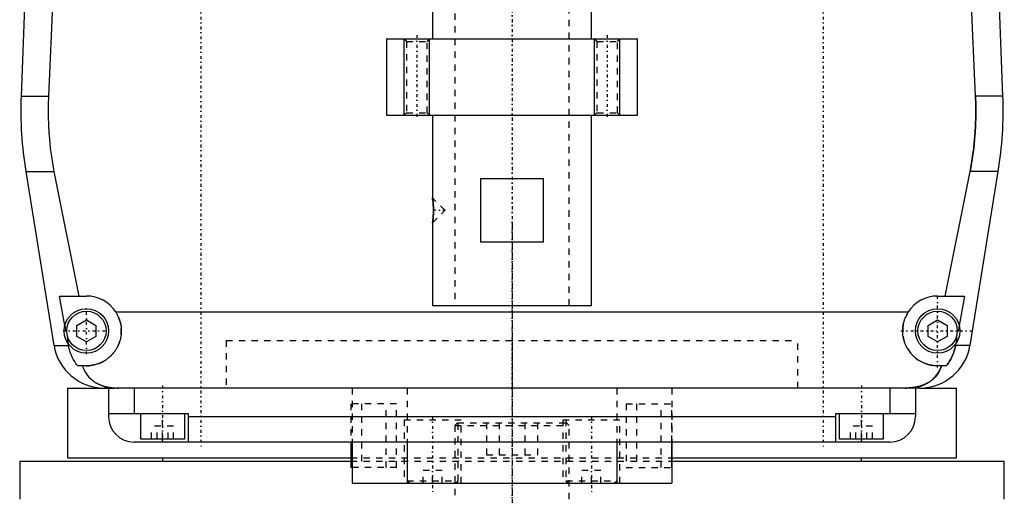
# Model space of a CAD drawing. Extents: x -120 to 120, y -1 to 1086.
# Tile 2 of 7: x -78 to 78, y 364 to 439. Entities that reach past the tile are written whole.
import ezdxf

# ---------------------------------------------------------------- set-up
doc = ezdxf.new("R2010")
doc.units = 0
doc.linetypes.add('CENTER', pattern=[1.5, 0.45, -0.5, 0.05, -0.5])
doc.linetypes.add('DASHED', pattern=[2, 1, -1])
for name, color, linetype in [('AM_0', 7, 'CONTINUOUS'), ('AM_10', 7, 'CONTINUOUS'), ('AM_3', 7, 'DASHED'), ('AM_7', 7, 'CENTER')]:
    doc.layers.add(name, color=color, linetype=linetype)

msp = doc.modelspace()

# ---------------------------------------------------------------- linework, layer by layer
at = {"layer": 'AM_0', "color": 7, "linetype": 'CONTINUOUS'}
for p, q in [((-76.29, 452.8), (-77.28, 426.46)), ((77.28, 426.46), (76.29, 452.8)), ((-72.2, 444), (-72.97, 426.46)), ((72.97, 426.46), (72.2, 444)), ((-12.5, 440.5), (-12.5, 435.5)), ((12.5, 435.5), (12.5, 440.5)), ((-19.75, 435.5), (-19.75, 423.5)), ((-19.75, 435.5), (19.75, 435.5)), ((19.75, 423.5), (19.75, 435.5)), ((-77.28, 426.46), (-72.97, 426.46)), ((77.28, 426.46), (72.97, 426.46)), ((-19.75, 423.5), (19.75, 423.5)), ((-12.5, 423.5), (-12.5, 410.45)), ((12.5, 393.5), (12.5, 423.5)), ((-76.54, 414.6), (-72.1, 387.22)), ((-76.54, 414.6), (-72.1, 414.6)), ((-72.1, 414.6), (-68.19, 395)), ((68.19, 395), (72.1, 414.6)), ((76.54, 414.6), (72.1, 414.6)), ((72.1, 387.22), (76.54, 414.6)), ((-4.9, 403.5), (-4.9, 413.5)), ((-4.9, 413.5), (4.9, 413.5)), ((4.9, 413.5), (4.9, 403.5)), ((-12.44, 409.98), (-12.49, 410.36)), ((-12.42, 409.72), (-12.43, 409.86)), ((-12.5, 406.55), (-12.5, 393.5)), ((4.9, 403.5), (-4.9, 403.5)), ((-71.21, 395), (-67, 395)), ((-70.39, 390.38), (-71.21, 395)), ((67, 395), (71.21, 395)), ((71.21, 395), (70.39, 390.38)), ((-62.39, 392.5), (62.39, 392.5)), ((-12.5, 393.5), (12.5, 393.5)), ((-68.5, 390.37), (-67, 391.23)), ((-67, 391.23), (-65.5, 390.37)), ((65.5, 390.37), (67, 391.23)), ((67, 391.23), (68.5, 390.37)), ((-68.5, 388.63), (-68.5, 390.37)), ((-65.5, 390.37), (-65.5, 388.63)), ((65.5, 388.63), (65.5, 390.37)), ((68.5, 390.37), (68.5, 388.63)), ((-67, 387.77), (-68.5, 388.63)), ((-65.5, 388.63), (-67, 387.77)), ((67, 387.77), (65.5, 388.63)), ((68.5, 388.63), (67, 387.77)), ((-72.1, 387.22), (-69.82, 387.22)), ((-69.82, 387.22), (-69.87, 387.5)), ((69.87, 387.5), (69.82, 387.22)), ((72.1, 387.22), (69.82, 387.22)), ((-67, 384), (-68.39, 384)), ((68.39, 384), (67, 384)), ((-70, 380.5), (-70, 369.5)), ((-70, 380.5), (-63.57, 380.5)), ((64.2, 380.5), (-64.2, 380.5)), ((-63.5, 380.5), (-63.5, 376)), ((-59.5, 380.5), (-59.5, 376.5)), ((59.5, 380.5), (59.5, 376.5)), ((63.5, 380.5), (63.5, 376)), ((64.2, 380.5), (70, 380.5)), ((70, 369.5), (70, 380.5)), ((-63.5, 376.5), (-51, 376.5)), ((-58.5, 376.5), (-58.5, 372.5)), ((-51.5, 372.5), (-51.5, 376.5)), ((-51, 376.5), (-51, 372)), ((-51, 376), (51, 376)), ((51, 372), (51, 376.5)), ((51, 376.5), (63.5, 376.5)), ((51.5, 376.5), (51.5, 372.5)), ((58.5, 372.5), (58.5, 376.5)), ((59.5, 372), (-59.5, 372)), ((-58.5, 372.5), (-51.5, 372.5)), ((-55, 372), (-55, 372.5)), ((-25.37, 372), (-25.37, 368)), ((-25.16, 372), (-25.16, 365.5)), ((-16.5, 372), (-16.5, 365.5)), ((16.5, 372), (16.5, 365.5)), ((25.16, 372), (25.16, 365.5)), ((25.16, 368), (25.16, 372)), ((51.5, 372.5), (58.5, 372.5)), ((55, 372), (55, 372.5)), ((-77.5, 369), (-77.5, 363)), ((-77.5, 369), (-25.37, 369)), ((-70, 369.5), (-25.39, 369.5)), ((-55, 369.5), (-55, 369)), ((25.16, 369), (77.5, 369)), ((25.18, 369.5), (70, 369.5)), ((55, 369), (55, 369.5)), ((77.5, 363), (77.5, 369)), ((-25.16, 368), (-25.37, 368)), ((-25.16, 365.5), (25.16, 365.5))]:
    msp.add_line(p, q, dxfattribs=at)
for points in [[(-72.97, 426.46, 0), (-72.99, 426.13, 0), (-73.01, 425.49, 0), (-73.02, 424.84, 0), (-73.02, 424.53, 0), (-73.02, 424.21, 0), (-73.02, 423.57, 0), (-73, 422.93, 0), (-72.98, 422.28, 0), (-72.96, 421.63, 0), (-72.92, 420.97, 0), (-72.9, 420.64, 0), (-72.87, 420.31, 0), (-72.82, 419.65, 0), (-72.75, 418.98, 0), (-72.68, 418.31, 0), (-72.59, 417.64, 0), (-72.5, 416.96, 0), (-72.45, 416.62, 0), (-72.4, 416.29, 0), (-72.29, 415.61, 0), (-72.17, 414.94, 0), (-72.1, 414.6, 0)], [(72.1, 414.6, 0), (72.17, 414.94, 0), (72.29, 415.61, 0), (72.4, 416.29, 0), (72.45, 416.62, 0), (72.5, 416.96, 0), (72.59, 417.64, 0), (72.68, 418.31, 0), (72.75, 418.98, 0), (72.82, 419.65, 0), (72.87, 420.31, 0), (72.9, 420.64, 0), (72.92, 420.97, 0), (72.96, 421.63, 0), (72.98, 422.28, 0), (73, 422.93, 0), (73.02, 423.57, 0), (73.02, 424.21, 0), (73.02, 424.53, 0), (73.02, 424.84, 0), (73.01, 425.49, 0), (72.99, 426.13, 0), (72.97, 426.46, 0)], [(-12.5, 410.45, 0), (-12.5, 410.45, 0), (-12.5, 410.45, 0), (-12.5, 410.45, 0), (-12.5, 410.45, 0), (-12.5, 410.45, 0), (-12.5, 410.45, 0), (-12.5, 410.44, 0), (-12.5, 410.44, 0), (-12.5, 410.44, 0), (-12.5, 410.43, 0), (-12.5, 410.43, 0), (-12.5, 410.43, 0), (-12.5, 410.43, 0), (-12.5, 410.42, 0), (-12.5, 410.42, 0), (-12.49, 410.41, 0), (-12.49, 410.4, 0), (-12.49, 410.4, 0), (-12.49, 410.4, 0), (-12.49, 410.39, 0), (-12.49, 410.38, 0), (-12.49, 410.38, 0), (-12.49, 410.38, 0), (-12.49, 410.37, 0), (-12.49, 410.36, 0), (-12.49, 410.35, 0), (-12.49, 410.35, 0), (-12.49, 410.34, 0), (-12.48, 410.33, 0), (-12.48, 410.32, 0), (-12.48, 410.31, 0), (-12.48, 410.3, 0), (-12.48, 410.29, 0), (-12.48, 410.29, 0), (-12.48, 410.27, 0), (-12.48, 410.26, 0), (-12.47, 410.25, 0), (-12.47, 410.24, 0), (-12.47, 410.22, 0), (-12.47, 410.22, 0), (-12.47, 410.21, 0), (-12.47, 410.19, 0), (-12.47, 410.18, 0), (-12.46, 410.17, 0), (-12.46, 410.15, 0), (-12.46, 410.13, 0), (-12.46, 410.13, 0), (-12.46, 410.12, 0), (-12.46, 410.1, 0), (-12.46, 410.09, 0), (-12.45, 410.07, 0), (-12.45, 410.05, 0), (-12.45, 410.03, 0), (-12.45, 410.03, 0), (-12.45, 410.02, 0), (-12.45, 410, 0), (-12.44, 409.98, 0), (-12.44, 409.96, 0), (-12.44, 409.94, 0), (-12.44, 409.92, 0), (-12.44, 409.91, 0), (-12.44, 409.91, 0), (-12.43, 409.89, 0), (-12.43, 409.87, 0), (-12.43, 409.86, 0), (-12.43, 409.85, 0), (-12.43, 409.83, 0), (-12.43, 409.81, 0), (-12.43, 409.8, 0), (-12.43, 409.79, 0), (-12.42, 409.77, 0), (-12.42, 409.75, 0), (-12.42, 409.72, 0), (-12.42, 409.7, 0), (-12.42, 409.68, 0), (-12.42, 409.67, 0), (-12.41, 409.66, 0), (-12.41, 409.63, 0), (-12.41, 409.61, 0), (-12.41, 409.59, 0), (-12.41, 409.57, 0), (-12.41, 409.54, 0), (-12.4, 409.53, 0), (-12.4, 409.52, 0), (-12.4, 409.49, 0), (-12.4, 409.47, 0), (-12.4, 409.44, 0), (-12.4, 409.42, 0), (-12.4, 409.39, 0), (-12.39, 409.38, 0), (-12.39, 409.37, 0), (-12.39, 409.34, 0), (-12.39, 409.32, 0), (-12.39, 409.29, 0), (-12.39, 409.27, 0), (-12.39, 409.24, 0), (-12.39, 409.23, 0), (-12.39, 409.21, 0), (-12.38, 409.19, 0), (-12.38, 409.16, 0), (-12.38, 409.13, 0), (-12.38, 409.11, 0), (-12.38, 409.08, 0), (-12.38, 409.07, 0), (-12.38, 409.05, 0), (-12.38, 409.03, 0), (-12.38, 409, 0), (-12.38, 408.99, 0), (-12.38, 408.97, 0), (-12.37, 408.95, 0), (-12.37, 408.92, 0), (-12.37, 408.9, 0), (-12.37, 408.89, 0), (-12.37, 408.86, 0), (-12.37, 408.84, 0), (-12.37, 408.81, 0), (-12.37, 408.78, 0), (-12.37, 408.76, 0), (-12.37, 408.74, 0), (-12.37, 408.73, 0), (-12.37, 408.7, 0), (-12.37, 408.67, 0), (-12.37, 408.65, 0), (-12.37, 408.62, 0), (-12.37, 408.59, 0), (-12.37, 408.58, 0), (-12.37, 408.57, 0), (-12.37, 408.54, 0), (-12.37, 408.51, 0), (-12.37, 408.5, 0)], [(-12.37, 408.5, 0), (-12.37, 408.49, 0), (-12.37, 408.46, 0), (-12.37, 408.43, 0), (-12.37, 408.42, 0), (-12.37, 408.41, 0), (-12.37, 408.38, 0), (-12.37, 408.35, 0), (-12.37, 408.33, 0), (-12.37, 408.3, 0), (-12.37, 408.27, 0), (-12.37, 408.26, 0), (-12.37, 408.24, 0), (-12.37, 408.22, 0), (-12.37, 408.19, 0), (-12.37, 408.16, 0), (-12.37, 408.14, 0), (-12.37, 408.11, 0), (-12.37, 408.09, 0), (-12.37, 408.08, 0), (-12.37, 408.05, 0), (-12.38, 408.03, 0), (-12.38, 408.01, 0), (-12.38, 408, 0), (-12.38, 407.97, 0), (-12.38, 407.95, 0), (-12.38, 407.93, 0), (-12.38, 407.92, 0), (-12.38, 407.89, 0), (-12.38, 407.86, 0), (-12.38, 407.84, 0), (-12.38, 407.81, 0), (-12.39, 407.78, 0), (-12.39, 407.77, 0), (-12.39, 407.76, 0), (-12.39, 407.73, 0), (-12.39, 407.71, 0), (-12.39, 407.68, 0), (-12.39, 407.65, 0), (-12.39, 407.63, 0), (-12.39, 407.62, 0), (-12.4, 407.6, 0), (-12.4, 407.58, 0), (-12.4, 407.55, 0), (-12.4, 407.53, 0), (-12.4, 407.51, 0), (-12.4, 407.48, 0), (-12.4, 407.47, 0), (-12.41, 407.46, 0), (-12.41, 407.43, 0), (-12.41, 407.41, 0), (-12.41, 407.39, 0), (-12.41, 407.36, 0), (-12.41, 407.34, 0), (-12.42, 407.33, 0), (-12.42, 407.32, 0), (-12.42, 407.3, 0), (-12.42, 407.28, 0), (-12.42, 407.25, 0), (-12.42, 407.23, 0), (-12.43, 407.21, 0), (-12.43, 407.2, 0), (-12.43, 407.19, 0), (-12.43, 407.17, 0), (-12.43, 407.15, 0), (-12.43, 407.14, 0), (-12.43, 407.13, 0), (-12.43, 407.11, 0), (-12.44, 407.09, 0), (-12.44, 407.08, 0), (-12.44, 407.08, 0), (-12.44, 407.06, 0), (-12.44, 407.04, 0), (-12.44, 407.02, 0), (-12.45, 407, 0), (-12.45, 406.98, 0), (-12.45, 406.97, 0), (-12.45, 406.97, 0), (-12.45, 406.95, 0), (-12.45, 406.93, 0), (-12.46, 406.91, 0), (-12.46, 406.9, 0), (-12.46, 406.88, 0), (-12.46, 406.87, 0), (-12.46, 406.87, 0), (-12.46, 406.85, 0), (-12.46, 406.83, 0), (-12.47, 406.82, 0), (-12.47, 406.8, 0), (-12.47, 406.79, 0), (-12.47, 406.78, 0), (-12.47, 406.78, 0), (-12.47, 406.76, 0), (-12.47, 406.75, 0), (-12.48, 406.74, 0), (-12.48, 406.72, 0), (-12.48, 406.71, 0), (-12.48, 406.71, 0), (-12.48, 406.7, 0), (-12.48, 406.69, 0), (-12.48, 406.68, 0), (-12.48, 406.67, 0), (-12.49, 406.66, 0), (-12.49, 406.65, 0), (-12.49, 406.64, 0), (-12.49, 406.64, 0), (-12.49, 406.63, 0), (-12.49, 406.62, 0), (-12.49, 406.62, 0), (-12.49, 406.62, 0), (-12.49, 406.61, 0), (-12.49, 406.6, 0), (-12.49, 406.6, 0), (-12.49, 406.59, 0), (-12.49, 406.59, 0), (-12.5, 406.58, 0), (-12.5, 406.58, 0), (-12.5, 406.57, 0), (-12.5, 406.57, 0), (-12.5, 406.57, 0), (-12.5, 406.57, 0), (-12.5, 406.56, 0), (-12.5, 406.56, 0), (-12.5, 406.56, 0), (-12.5, 406.55, 0), (-12.5, 406.55, 0), (-12.5, 406.55, 0), (-12.5, 406.55, 0), (-12.5, 406.55, 0), (-12.5, 406.55, 0), (-12.5, 406.55, 0)], [(-12.5, 406.55, 0), (-12.5, 406.55, 0), (-12.5, 406.55, 0), (-12.5, 406.56, 0), (-12.5, 406.57, 0), (-12.5, 406.57, 0), (-12.49, 406.59, 0), (-12.49, 406.61, 0), (-12.49, 406.64, 0), (-12.48, 406.67, 0), (-12.48, 406.7, 0), (-12.48, 406.72, 0), (-12.48, 406.74, 0), (-12.47, 406.78, 0), (-12.47, 406.82, 0), (-12.46, 406.87, 0), (-12.45, 406.92, 0), (-12.45, 406.97, 0), (-12.45, 407, 0), (-12.44, 407.03, 0), (-12.44, 407.08, 0), (-12.43, 407.14, 0), (-12.43, 407.17, 0)], [(-62.39, 392.5, 0), (-62.36, 392.45, 0), (-62.3, 392.35, 0), (-62.24, 392.26, 0), (-62.21, 392.21, 0), (-62.18, 392.16, 0), (-62.13, 392.05, 0), (-62.08, 391.95, 0), (-62.03, 391.85, 0), (-61.98, 391.74, 0), (-61.93, 391.64, 0), (-61.91, 391.59, 0), (-61.89, 391.53, 0), (-61.85, 391.43, 0), (-61.81, 391.32, 0), (-61.77, 391.21, 0), (-61.74, 391.1, 0), (-61.71, 390.99, 0), (-61.69, 390.94, 0), (-61.68, 390.88, 0), (-61.65, 390.77, 0), (-61.62, 390.66, 0), (-61.61, 390.61, 0), (-61.6, 390.55, 0), (-61.58, 390.44, 0), (-61.56, 390.34, 0), (-61.56, 390.28, 0), (-61.55, 390.23, 0), (-61.53, 390.12, 0), (-61.52, 390.01, 0), (-61.51, 389.9, 0), (-61.51, 389.79, 0), (-61.5, 389.69, 0), (-61.5, 389.63, 0), (-61.5, 389.58, 0), (-61.5, 389.48, 0), (-61.5, 389.37, 0), (-61.5, 389.27, 0), (-61.51, 389.16, 0), (-61.52, 389.05, 0), (-61.52, 389, 0), (-61.53, 388.95, 0), (-61.54, 388.84, 0), (-61.55, 388.74, 0), (-61.57, 388.63, 0), (-61.59, 388.53, 0), (-61.61, 388.42, 0), (-61.62, 388.37, 0), (-61.63, 388.31, 0), (-61.65, 388.21, 0), (-61.68, 388.1, 0), (-61.71, 388, 0), (-61.74, 387.9, 0), (-61.77, 387.79, 0), (-61.79, 387.74, 0), (-61.81, 387.69, 0), (-61.84, 387.59, 0), (-61.88, 387.49, 0), (-61.92, 387.39, 0), (-61.96, 387.29, 0), (-62.01, 387.19, 0), (-62.03, 387.14, 0), (-62.05, 387.1, 0), (-62.1, 387, 0), (-62.15, 386.9, 0), (-62.18, 386.86, 0), (-62.2, 386.81, 0), (-62.26, 386.72, 0), (-62.31, 386.63, 0), (-62.34, 386.58, 0), (-62.37, 386.54, 0), (-62.43, 386.45, 0), (-62.49, 386.36, 0), (-62.55, 386.27, 0), (-62.61, 386.19, 0), (-62.67, 386.1, 0), (-62.71, 386.06, 0), (-62.74, 386.02, 0), (-62.81, 385.94, 0), (-62.87, 385.86, 0), (-62.94, 385.79, 0), (-63.01, 385.71, 0), (-63.09, 385.64, 0), (-63.12, 385.6, 0), (-63.16, 385.56, 0), (-63.23, 385.49, 0), (-63.31, 385.42, 0), (-63.38, 385.36, 0), (-63.46, 385.29, 0), (-63.55, 385.22, 0), (-63.59, 385.19, 0), (-63.63, 385.15, 0), (-63.71, 385.09, 0), (-63.8, 385.03, 0), (-63.89, 384.96, 0), (-63.98, 384.9, 0), (-64.07, 384.85, 0), (-64.12, 384.82, 0), (-64.16, 384.79, 0), (-64.26, 384.73, 0), (-64.36, 384.68, 0), (-64.45, 384.63, 0), (-64.55, 384.57, 0), (-64.65, 384.53, 0), (-64.7, 384.5, 0), (-64.76, 384.48, 0), (-64.86, 384.43, 0), (-64.96, 384.39, 0), (-65.02, 384.37, 0), (-65.07, 384.35, 0), (-65.17, 384.31, 0), (-65.28, 384.28, 0), (-65.34, 384.26, 0), (-65.39, 384.24, 0), (-65.5, 384.21, 0), (-65.61, 384.18, 0), (-65.72, 384.15, 0), (-65.83, 384.13, 0), (-65.94, 384.1, 0), (-66, 384.09, 0), (-66.05, 384.08, 0), (-66.16, 384.06, 0), (-66.27, 384.05, 0), (-66.39, 384.03, 0), (-66.5, 384.02, 0), (-66.61, 384.01, 0), (-66.67, 384.01, 0), (-66.72, 384.01, 0), (-66.83, 384, 0), (-66.94, 384, 0), (-67, 384, 0)], [(67, 384, 0), (66.94, 384, 0), (66.83, 384, 0), (66.72, 384.01, 0), (66.67, 384.01, 0), (66.61, 384.01, 0), (66.5, 384.02, 0), (66.39, 384.03, 0), (66.27, 384.05, 0), (66.16, 384.06, 0), (66.05, 384.08, 0), (66, 384.09, 0), (65.94, 384.1, 0), (65.83, 384.13, 0), (65.72, 384.15, 0), (65.61, 384.18, 0), (65.5, 384.21, 0), (65.39, 384.24, 0), (65.34, 384.26, 0), (65.28, 384.28, 0), (65.17, 384.31, 0), (65.07, 384.35, 0), (65.02, 384.37, 0), (64.96, 384.39, 0), (64.86, 384.43, 0), (64.76, 384.48, 0), (64.7, 384.5, 0), (64.65, 384.53, 0), (64.55, 384.57, 0), (64.45, 384.63, 0), (64.36, 384.68, 0), (64.26, 384.73, 0), (64.16, 384.79, 0), (64.12, 384.82, 0), (64.07, 384.85, 0), (63.98, 384.9, 0), (63.89, 384.96, 0), (63.8, 385.03, 0), (63.71, 385.09, 0), (63.63, 385.15, 0), (63.59, 385.19, 0), (63.55, 385.22, 0), (63.46, 385.29, 0), (63.38, 385.36, 0), (63.31, 385.42, 0), (63.23, 385.49, 0), (63.16, 385.56, 0), (63.12, 385.6, 0), (63.09, 385.64, 0), (63.01, 385.71, 0), (62.94, 385.79, 0), (62.87, 385.86, 0), (62.81, 385.94, 0), (62.74, 386.02, 0), (62.71, 386.06, 0), (62.67, 386.1, 0), (62.61, 386.19, 0), (62.55, 386.27, 0), (62.49, 386.36, 0), (62.43, 386.45, 0), (62.37, 386.54, 0), (62.34, 386.58, 0), (62.31, 386.63, 0), (62.26, 386.72, 0), (62.2, 386.81, 0), (62.18, 386.86, 0), (62.15, 386.9, 0), (62.1, 387, 0), (62.05, 387.1, 0), (62.03, 387.14, 0), (62.01, 387.19, 0), (61.96, 387.29, 0), (61.92, 387.39, 0), (61.88, 387.49, 0), (61.84, 387.59, 0), (61.81, 387.69, 0), (61.79, 387.74, 0), (61.77, 387.79, 0), (61.74, 387.9, 0), (61.71, 388, 0), (61.68, 388.1, 0), (61.65, 388.21, 0), (61.63, 388.31, 0), (61.62, 388.37, 0), (61.61, 388.42, 0), (61.59, 388.53, 0), (61.57, 388.63, 0), (61.55, 388.74, 0), (61.54, 388.84, 0), (61.53, 388.95, 0), (61.52, 389, 0), (61.52, 389.05, 0), (61.51, 389.16, 0), (61.5, 389.27, 0), (61.5, 389.37, 0), (61.5, 389.48, 0), (61.5, 389.58, 0), (61.5, 389.63, 0), (61.5, 389.69, 0), (61.51, 389.79, 0), (61.51, 389.9, 0), (61.52, 390.01, 0), (61.53, 390.12, 0), (61.55, 390.23, 0), (61.56, 390.28, 0), (61.56, 390.34, 0), (61.58, 390.44, 0), (61.6, 390.55, 0), (61.61, 390.61, 0), (61.62, 390.66, 0), (61.65, 390.77, 0), (61.68, 390.88, 0), (61.69, 390.94, 0), (61.71, 390.99, 0), (61.74, 391.1, 0), (61.77, 391.21, 0), (61.81, 391.32, 0), (61.85, 391.43, 0), (61.89, 391.53, 0), (61.91, 391.59, 0), (61.93, 391.64, 0), (61.98, 391.74, 0), (62.03, 391.85, 0), (62.08, 391.95, 0), (62.13, 392.05, 0), (62.18, 392.16, 0), (62.21, 392.21, 0), (62.24, 392.26, 0), (62.3, 392.35, 0), (62.36, 392.45, 0), (62.39, 392.5, 0)], [(-68.39, 384, 0), (-68.45, 384.08, 0), (-68.56, 384.23, 0), (-68.67, 384.39, 0), (-68.72, 384.47, 0), (-68.77, 384.55, 0), (-68.88, 384.72, 0), (-68.98, 384.89, 0), (-69.07, 385.07, 0), (-69.17, 385.25, 0), (-69.26, 385.43, 0), (-69.3, 385.53, 0), (-69.34, 385.62, 0), (-69.42, 385.81, 0), (-69.49, 385.99, 0), (-69.55, 386.17, 0), (-69.61, 386.35, 0), (-69.66, 386.54, 0), (-69.69, 386.63, 0), (-69.71, 386.73, 0), (-69.76, 386.92, 0), (-69.8, 387.12, 0), (-69.82, 387.22, 0)], [(69.82, 387.22, 0), (69.8, 387.12, 0), (69.76, 386.92, 0), (69.71, 386.73, 0), (69.69, 386.63, 0), (69.66, 386.54, 0), (69.61, 386.35, 0), (69.55, 386.17, 0), (69.49, 385.99, 0), (69.42, 385.81, 0), (69.34, 385.62, 0), (69.3, 385.53, 0), (69.26, 385.43, 0), (69.17, 385.25, 0), (69.07, 385.07, 0), (68.98, 384.89, 0), (68.88, 384.72, 0), (68.77, 384.55, 0), (68.72, 384.47, 0), (68.67, 384.39, 0), (68.56, 384.23, 0), (68.45, 384.08, 0), (68.39, 384, 0)], [(-67.64, 384, 0), (-67.57, 383.81, 0), (-67.42, 383.45, 0), (-67.24, 383.11, 0), (-67.14, 382.95, 0), (-67.04, 382.79, 0), (-66.82, 382.49, 0), (-66.59, 382.22, 0), (-66.32, 381.96, 0), (-66.16, 381.81, 0), (-66.11, 381.77, 0), (-66.07, 381.73, 0), (-66.04, 381.71, 0), (-66.02, 381.69, 0), (-65.97, 381.66, 0), (-65.92, 381.62, 0), (-65.87, 381.58, 0), (-65.81, 381.55, 0), (-65.76, 381.51, 0), (-65.73, 381.49, 0), (-65.71, 381.47, 0), (-65.65, 381.44, 0), (-65.6, 381.4, 0), (-65.57, 381.39, 0), (-65.54, 381.37, 0), (-65.49, 381.34, 0), (-65.43, 381.31, 0), (-65.4, 381.29, 0), (-65.38, 381.27, 0), (-65.32, 381.24, 0), (-65.26, 381.21, 0), (-65.2, 381.18, 0), (-65.14, 381.15, 0), (-65.08, 381.12, 0), (-65.05, 381.11, 0), (-65.02, 381.09, 0), (-64.96, 381.07, 0), (-64.9, 381.04, 0), (-64.83, 381.01, 0), (-64.77, 380.99, 0), (-64.71, 380.96, 0), (-64.68, 380.95, 0), (-64.64, 380.94, 0), (-64.58, 380.91, 0), (-64.52, 380.89, 0), (-64.45, 380.87, 0), (-64.39, 380.85, 0), (-64.32, 380.83, 0), (-64.29, 380.82, 0), (-64.25, 380.81, 0), (-64.19, 380.79, 0), (-64.12, 380.77, 0), (-64.05, 380.75, 0), (-63.98, 380.73, 0), (-63.92, 380.72, 0), (-63.88, 380.71, 0), (-63.85, 380.7, 0), (-63.78, 380.69, 0), (-63.71, 380.67, 0), (-63.64, 380.66, 0), (-63.57, 380.64, 0), (-63.5, 380.63, 0), (-63.46, 380.62, 0), (-63.43, 380.62, 0), (-63.36, 380.61, 0), (-63.28, 380.59, 0), (-63.25, 380.59, 0), (-63.21, 380.58, 0), (-63.14, 380.57, 0), (-63.07, 380.57, 0), (-63.03, 380.56, 0), (-62.99, 380.56, 0), (-62.92, 380.55, 0), (-62.85, 380.54, 0), (-62.77, 380.54, 0), (-62.7, 380.53, 0), (-62.63, 380.52, 0), (-62.59, 380.52, 0), (-62.55, 380.52, 0), (-62.48, 380.51, 0), (-62.41, 380.51, 0), (-62.15, 380.5, 0), (-61.92, 380.5, 0)], [(61.92, 380.5, 0), (62.15, 380.5, 0), (62.41, 380.51, 0), (62.48, 380.51, 0), (62.55, 380.52, 0), (62.59, 380.52, 0), (62.63, 380.52, 0), (62.7, 380.53, 0), (62.77, 380.54, 0), (62.85, 380.54, 0), (62.92, 380.55, 0), (62.99, 380.56, 0), (63.03, 380.56, 0), (63.07, 380.57, 0), (63.14, 380.57, 0), (63.21, 380.58, 0), (63.25, 380.59, 0), (63.28, 380.59, 0), (63.36, 380.61, 0), (63.43, 380.62, 0), (63.46, 380.62, 0), (63.5, 380.63, 0), (63.57, 380.64, 0), (63.64, 380.66, 0), (63.71, 380.67, 0), (63.78, 380.69, 0), (63.86, 380.7, 0), (63.89, 380.71, 0), (63.93, 380.72, 0), (63.99, 380.74, 0), (64.06, 380.75, 0), (64.13, 380.77, 0), (64.2, 380.79, 0), (64.27, 380.81, 0), (64.3, 380.82, 0), (64.33, 380.83, 0), (64.4, 380.85, 0), (64.47, 380.87, 0), (64.53, 380.9, 0), (64.6, 380.92, 0), (64.66, 380.94, 0), (64.69, 380.96, 0), (64.72, 380.97, 0), (64.79, 380.99, 0), (64.85, 381.02, 0), (64.91, 381.05, 0), (64.97, 381.07, 0), (65.03, 381.1, 0), (65.06, 381.11, 0), (65.09, 381.13, 0), (65.15, 381.16, 0), (65.21, 381.19, 0), (65.27, 381.22, 0), (65.33, 381.25, 0), (65.39, 381.28, 0), (65.42, 381.3, 0), (65.45, 381.31, 0), (65.5, 381.35, 0), (65.56, 381.38, 0), (65.59, 381.4, 0), (65.61, 381.41, 0), (65.67, 381.45, 0), (65.72, 381.48, 0), (65.75, 381.5, 0), (65.78, 381.52, 0), (65.83, 381.56, 0), (65.88, 381.59, 0), (65.93, 381.63, 0), (65.98, 381.67, 0), (66.03, 381.71, 0), (66.06, 381.73, 0), (66.08, 381.75, 0), (66.13, 381.79, 0), (66.18, 381.83, 0), (66.34, 381.97, 0), (66.6, 382.23, 0), (66.84, 382.51, 0), (67.05, 382.81, 0), (67.15, 382.97, 0), (67.25, 383.13, 0), (67.42, 383.46, 0), (67.57, 383.82, 0), (67.64, 384, 0)]]:
    msp.add_polyline3d(points, dxfattribs=at)
for centre, radius in [((-67, 389.5), 3.5), ((-67, 389.5), 3.1), ((67, 389.5), 3.5), ((67, 389.5), 3.1)]:
    msp.add_circle(centre, radius, dxfattribs=at)
for centre, radius, start, end in [((-17.32, 424.22), 60, 177.861, 189.225), ((17.32, 424.22), 60, 350.775, 2.139), ((-67, 389.5), 5.5, 33.0557, 90), ((67, 389.5), 5.5, 90, 146.9443), ((-64.2, 388.5), 8, 189.225, 270), ((64.2, 388.5), 8, 270, 350.775), ((-59.5, 376), 4, 180, 270), ((59.5, 376), 4, 270, 0)]:
    msp.add_arc(centre, radius, start, end, dxfattribs=at)
at = {"layer": 'AM_10', "color": 7, "linetype": 'CONTINUOUS'}
for p, q in [((-17, 423.5), (-17, 435.5)), ((-13, 423.5), (-13, 435.5)), ((13, 423.5), (13, 435.5)), ((17, 423.5), (17, 435.5))]:
    msp.add_line(p, q, dxfattribs=at)
at = {"layer": 'AM_3', "color": 6, "linetype": 'DASHED'}
for p, q in [((-9, 1053.5), (-9, 393.5)), ((9, 393.5), (9, 1053.5)), ((-17, 435.5), (-16.62, 435.12)), ((-16.62, 435.12), (-16.62, 423.88)), ((-16.62, 435.12), (-13.38, 435.12)), ((-13.38, 435.12), (-13, 435.5)), ((-13.38, 423.88), (-13.38, 435.12)), ((13, 435.5), (13.38, 435.12)), ((13.38, 435.12), (13.38, 423.88)), ((13.38, 435.12), (16.62, 435.12)), ((16.62, 435.12), (17, 435.5)), ((16.62, 423.88), (16.62, 435.12)), ((-16.62, 423.88), (-17, 423.5)), ((-16.62, 423.88), (-13.38, 423.88)), ((-13, 423.5), (-13.38, 423.88)), ((13.38, 423.88), (13, 423.5)), ((13.38, 423.88), (16.62, 423.88)), ((17, 423.5), (16.62, 423.88)), ((-10.55, 408.5), (-12.5, 410.45)), ((-12.49, 410.36), (-12.5, 410.45)), ((-12.43, 409.86), (-12.44, 409.98)), ((-12.5, 406.55), (-10.55, 408.5)), ((-70.39, 390.38), (-69.87, 387.5)), ((70.39, 390.38), (69.87, 387.5)), ((-45, 388), (-45, 380.5)), ((-45, 388), (45, 388)), ((-45, 388), (-45, 380.5)), ((-45, 388), (45, 388)), ((45, 380.5), (45, 388)), ((45, 380.5), (45, 388)), ((-63.57, 380.5), (-61.92, 380.5)), ((-25.16, 380.5), (-25.16, 372)), ((-16.5, 380.5), (-16.5, 372)), ((16.5, 380.5), (16.5, 372)), ((25.16, 380.5), (25.16, 372)), ((-25.37, 378), (-25.37, 372)), ((-18.16, 378), (-25.37, 378)), ((-23.71, 378), (-23.71, 368)), ((-19.83, 368), (-19.83, 378)), ((-18.16, 368), (-18.16, 378)), ((17.95, 378), (17.95, 368)), ((17.95, 378), (25.16, 378)), ((19.62, 378), (19.62, 368)), ((23.5, 368), (23.5, 378)), ((25.16, 372), (25.16, 378)), ((-55, 372.5), (-55, 376.5)), ((-17, 375.5), (-17, 365.5)), ((-17, 375.5), (-8, 375.5)), ((-8.5, 365.9), (-8.5, 375.5)), ((-8, 365.5), (-8, 375.5)), ((8, 375.5), (8, 365.5)), ((8, 375.5), (17, 375.5)), ((8.5, 375.5), (8.5, 365.9)), ((17, 365.5), (17, 375.5)), ((55, 372.5), (55, 376.5)), ((-56.73, 372.5), (-56.73, 374.5)), ((-53.27, 374.5), (-56.73, 374.5)), ((-55.87, 372.5), (-55.87, 374.5)), ((-54.13, 372.5), (-54.13, 374.5)), ((-53.27, 372.5), (-53.27, 374.5)), ((-8.6, 375), (-9, 374.6)), ((-9, 374.6), (-9, 363)), ((-9, 374.6), (9, 374.6)), ((-8.6, 375), (8.6, 375)), ((-4.04, 375), (-4.04, 370)), ((-2.02, 375), (-2.02, 370)), ((2.02, 375), (2.02, 370)), ((4.04, 375), (4.04, 370)), ((9, 374.6), (8.6, 375)), ((9, 363), (9, 374.6)), ((53.27, 372.5), (53.27, 374.5)), ((56.73, 374.5), (53.27, 374.5)), ((54.13, 372.5), (54.13, 374.5)), ((55.87, 372.5), (55.87, 374.5)), ((56.73, 372.5), (56.73, 374.5)), ((-25.39, 369.5), (25.18, 369.5)), ((-25.37, 369), (25.16, 369)), ((-4.04, 370), (4.04, 370)), ((-18.16, 368), (-25.16, 368)), ((-14, 365.5), (-14, 367.5)), ((-11, 367.5), (-14, 367.5)), ((-12.5, 365.5), (-12.5, 367.5)), ((-11, 365.5), (-11, 367.5)), ((11, 365.5), (11, 367.5)), ((14, 367.5), (11, 367.5)), ((12.5, 365.5), (12.5, 367.5)), ((14, 365.5), (14, 367.5)), ((17.95, 368), (25.16, 368)), ((-16.5, 365.9), (-16.1, 365.5)), ((-16.5, 365.9), (-8.5, 365.9)), ((-8.9, 365.5), (-8.5, 365.9)), ((8.5, 365.9), (8.9, 365.5)), ((8.5, 365.9), (16.5, 365.9)), ((16.1, 365.5), (16.5, 365.9))]:
    msp.add_line(p, q, dxfattribs=at)
for points in [[(72.97, 426.46, 0), (72.99, 426.13, 0), (73.01, 425.49, 0), (73.02, 424.84, 0), (73.02, 424.53, 0), (73.02, 424.21, 0), (73.02, 423.57, 0), (73, 422.93, 0), (72.98, 422.28, 0), (72.96, 421.63, 0), (72.92, 420.97, 0), (72.9, 420.64, 0), (72.87, 420.31, 0), (72.82, 419.65, 0), (72.75, 418.98, 0), (72.68, 418.31, 0), (72.59, 417.64, 0), (72.5, 416.96, 0), (72.45, 416.62, 0), (72.4, 416.29, 0), (72.29, 415.61, 0), (72.17, 414.94, 0), (72.1, 414.6, 0)], [(-12.43, 407.17, 0), (-12.43, 407.18, 0), (-12.43, 407.2, 0), (-12.42, 407.22, 0), (-12.42, 407.23, 0), (-12.42, 407.24, 0), (-12.42, 407.26, 0), (-12.42, 407.28, 0), (-12.42, 407.3, 0), (-12.42, 407.32, 0), (-12.41, 407.34, 0), (-12.41, 407.35, 0), (-12.41, 407.36, 0), (-12.41, 407.38, 0), (-12.41, 407.4, 0), (-12.41, 407.43, 0), (-12.41, 407.45, 0), (-12.4, 407.47, 0), (-12.4, 407.48, 0), (-12.4, 407.49, 0), (-12.4, 407.51, 0), (-12.4, 407.54, 0), (-12.4, 407.55, 0), (-12.4, 407.56, 0), (-12.4, 407.58, 0), (-12.4, 407.61, 0), (-12.39, 407.62, 0), (-12.39, 407.63, 0), (-12.39, 407.65, 0), (-12.39, 407.68, 0), (-12.39, 407.7, 0), (-12.39, 407.72, 0), (-12.39, 407.75, 0), (-12.39, 407.76, 0), (-12.39, 407.77, 0), (-12.38, 407.8, 0), (-12.38, 407.82, 0), (-12.38, 407.85, 0), (-12.38, 407.87, 0), (-12.38, 407.89, 0), (-12.38, 407.91, 0), (-12.38, 407.92, 0), (-12.38, 407.94, 0), (-12.38, 407.97, 0), (-12.38, 407.99, 0), (-12.38, 408.02, 0), (-12.37, 408.04, 0), (-12.37, 408.06, 0), (-12.37, 408.07, 0), (-12.37, 408.09, 0), (-12.37, 408.12, 0), (-12.37, 408.14, 0), (-12.37, 408.17, 0), (-12.37, 408.19, 0), (-12.37, 408.21, 0), (-12.37, 408.22, 0), (-12.37, 408.25, 0), (-12.37, 408.27, 0), (-12.37, 408.3, 0), (-12.37, 408.32, 0), (-12.37, 408.35, 0), (-12.37, 408.36, 0), (-12.37, 408.37, 0), (-12.37, 408.39, 0), (-12.37, 408.42, 0), (-12.37, 408.43, 0), (-12.37, 408.44, 0), (-12.37, 408.47, 0), (-12.37, 408.49, 0), (-12.37, 408.51, 0), (-12.37, 408.52, 0), (-12.37, 408.54, 0), (-12.37, 408.57, 0), (-12.37, 408.59, 0), (-12.37, 408.62, 0), (-12.37, 408.64, 0), (-12.37, 408.65, 0), (-12.37, 408.67, 0), (-12.37, 408.69, 0), (-12.37, 408.72, 0), (-12.37, 408.74, 0), (-12.37, 408.77, 0), (-12.37, 408.79, 0), (-12.37, 408.8, 0), (-12.37, 408.82, 0), (-12.37, 408.84, 0), (-12.37, 408.87, 0), (-12.37, 408.89, 0), (-12.37, 408.92, 0), (-12.37, 408.94, 0), (-12.37, 408.95, 0), (-12.37, 408.97, 0), (-12.38, 408.99, 0), (-12.38, 409.02, 0), (-12.38, 409.04, 0), (-12.38, 409.07, 0), (-12.38, 409.09, 0), (-12.38, 409.1, 0), (-12.38, 409.12, 0), (-12.38, 409.14, 0), (-12.38, 409.17, 0), (-12.38, 409.19, 0), (-12.39, 409.21, 0), (-12.39, 409.24, 0), (-12.39, 409.25, 0), (-12.39, 409.26, 0), (-12.39, 409.29, 0), (-12.39, 409.31, 0), (-12.39, 409.32, 0), (-12.39, 409.33, 0), (-12.39, 409.36, 0), (-12.39, 409.38, 0), (-12.4, 409.39, 0), (-12.4, 409.4, 0), (-12.4, 409.43, 0), (-12.4, 409.45, 0), (-12.4, 409.47, 0), (-12.4, 409.5, 0), (-12.4, 409.52, 0), (-12.4, 409.53, 0), (-12.41, 409.54, 0), (-12.41, 409.56, 0), (-12.41, 409.58, 0), (-12.41, 409.6, 0), (-12.41, 409.63, 0), (-12.41, 409.65, 0), (-12.41, 409.66, 0), (-12.42, 409.67, 0), (-12.42, 409.69, 0), (-12.42, 409.71, 0), (-12.42, 409.72, 0)], [(68.39, 384, 0), (68.45, 384.08, 0), (68.56, 384.23, 0), (68.67, 384.39, 0), (68.72, 384.47, 0), (68.77, 384.55, 0), (68.88, 384.72, 0), (68.98, 384.89, 0), (69.07, 385.07, 0), (69.17, 385.25, 0), (69.26, 385.43, 0), (69.3, 385.53, 0), (69.34, 385.62, 0), (69.42, 385.81, 0), (69.49, 385.99, 0), (69.55, 386.17, 0), (69.61, 386.35, 0), (69.66, 386.54, 0), (69.69, 386.63, 0), (69.71, 386.73, 0), (69.76, 386.92, 0), (69.8, 387.12, 0), (69.82, 387.22, 0)], [(67.64, 384, 0), (67.57, 383.81, 0), (67.42, 383.45, 0), (67.24, 383.11, 0), (67.14, 382.95, 0), (67.04, 382.79, 0), (66.82, 382.49, 0), (66.59, 382.22, 0), (66.32, 381.96, 0), (66.16, 381.81, 0), (66.11, 381.77, 0), (66.07, 381.73, 0), (66.04, 381.71, 0), (66.02, 381.69, 0), (65.97, 381.66, 0), (65.92, 381.62, 0), (65.87, 381.58, 0), (65.81, 381.55, 0), (65.76, 381.51, 0), (65.73, 381.49, 0), (65.71, 381.47, 0), (65.65, 381.44, 0), (65.6, 381.4, 0), (65.57, 381.39, 0), (65.54, 381.37, 0), (65.49, 381.34, 0), (65.43, 381.31, 0), (65.4, 381.29, 0), (65.38, 381.27, 0), (65.32, 381.24, 0), (65.26, 381.21, 0), (65.2, 381.18, 0), (65.14, 381.15, 0), (65.08, 381.12, 0), (65.05, 381.11, 0), (65.02, 381.09, 0), (64.96, 381.07, 0), (64.9, 381.04, 0), (64.83, 381.01, 0), (64.77, 380.99, 0), (64.71, 380.96, 0), (64.68, 380.95, 0), (64.64, 380.94, 0), (64.58, 380.91, 0), (64.52, 380.89, 0), (64.45, 380.87, 0), (64.39, 380.85, 0), (64.32, 380.83, 0), (64.29, 380.82, 0), (64.25, 380.81, 0), (64.19, 380.79, 0), (64.12, 380.77, 0), (64.05, 380.75, 0), (63.98, 380.73, 0), (63.92, 380.72, 0), (63.88, 380.71, 0), (63.85, 380.7, 0), (63.78, 380.69, 0), (63.71, 380.67, 0), (63.64, 380.66, 0), (63.57, 380.64, 0), (63.5, 380.63, 0), (63.46, 380.62, 0), (63.43, 380.62, 0), (63.36, 380.61, 0), (63.28, 380.59, 0), (63.25, 380.59, 0), (63.21, 380.58, 0), (63.14, 380.57, 0), (63.07, 380.57, 0), (63.03, 380.56, 0), (62.99, 380.56, 0), (62.92, 380.55, 0), (62.85, 380.54, 0), (62.77, 380.54, 0), (62.7, 380.53, 0), (62.63, 380.52, 0), (62.59, 380.52, 0), (62.55, 380.52, 0), (62.48, 380.51, 0), (62.41, 380.51, 0), (62.15, 380.5, 0), (61.92, 380.5, 0)]]:
    msp.add_polyline3d(points, dxfattribs=at)
for centre, start, end in [((-67, 389.5), 270, 33.0557), ((67, 389.5), 146.9443, 270)]:
    msp.add_arc(centre, 5.5, start, end, dxfattribs=at)
at = {"layer": 'AM_7', "color": 4, "linetype": 'CENTER'}
for p, q in [((0, 1086.5), (0, 360.5)), ((0, 700.5), (0, 370.5)), ((-49, 470), (-49, 371)), ((49, 470), (49, 371)), ((-15, 436.1), (-15, 422.9)), ((15, 436.1), (15, 422.9)), ((-10.45, 408.5), (-12.65, 408.5)), ((0, 406.4), (0, 1.6)), ((67, 383.73), (67, 395.27)), ((-67, 385.82), (-67, 393.18)), ((-70.67, 389.5), (-63.33, 389.5)), ((61.23, 389.5), (72.78, 389.5)), ((0, 388.38), (0, 380.12)), ((-55, 380.9), (-55, 372.1)), ((55, 380.9), (55, 372.1)), ((-12.5, 376.05), (-12.5, 363.95)), ((12.5, 376.05), (12.5, 363.95))]:
    msp.add_line(p, q, dxfattribs=at)

doc.saveas('drawing.dxf')
